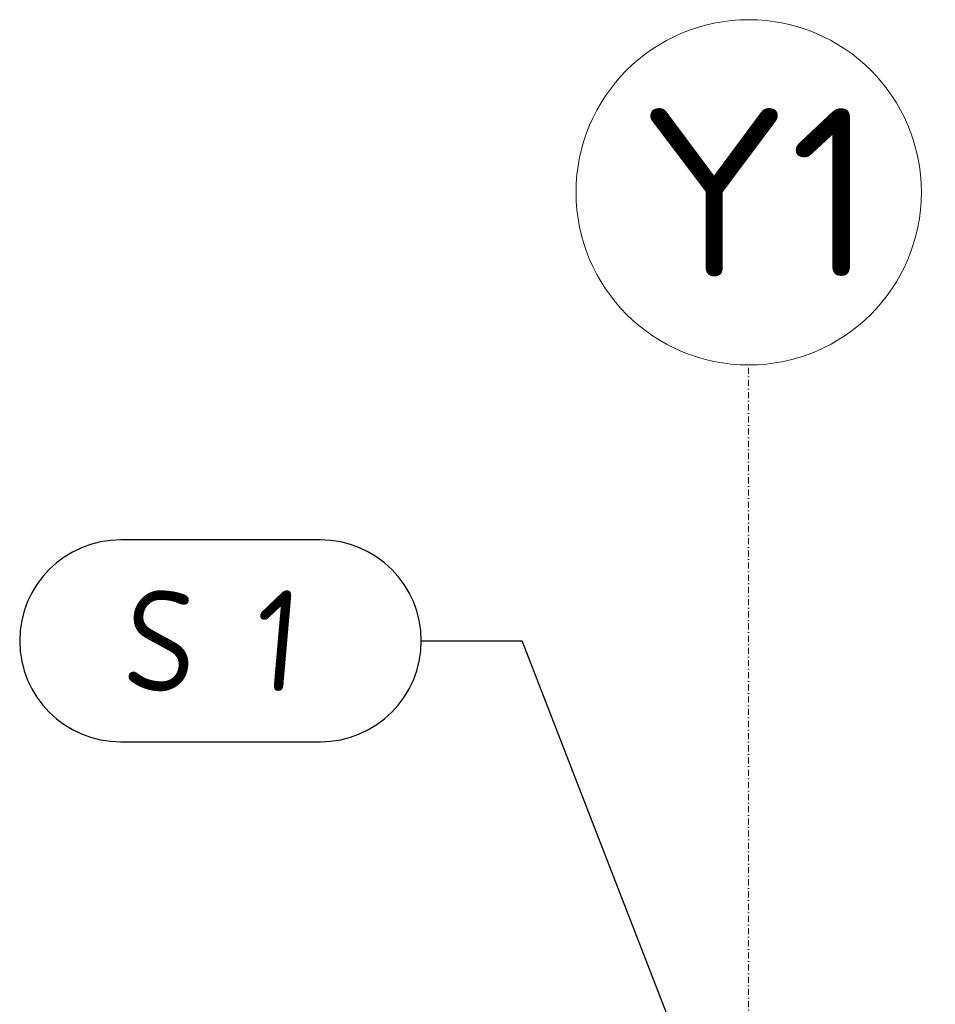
# Model space of a CAD drawing. Header units: millimetres. Extents: x 4047 to 23472, y 1613 to 16682.
# Tile 54 of 86: x 7103 to 8463, y 13841 to 15304. Entities that reach past the tile are written whole.
import ezdxf

# ---------------------------------------------------------------- set-up
doc = ezdxf.new("R2010")
doc.units = ezdxf.units.MM
doc.linetypes.add('Kropki i Kreski', pattern=[360, 180, -90, 0, -90])
doc.layers.add('Osie_Nr_pióra__101_Nr_pióra__7', color=3, linetype='Continuous', lineweight=18)
doc.layers.add('Rbcs_EX_Siatki', color=7, linetype='Continuous')
doc.layers.add('Rbcs_EX_Wymiary', color=7, linetype='Continuous')
doc.styles.add('RBCS_dim', font='isocpeur.ttf', dxfattribs={"width": 0.9, "oblique": 5})
doc.styles.add('RBCS_dim1', font='isocpeur.ttf', dxfattribs={"width": 0.9, "oblique": 5, "height": 3})
doc.styles.add('RBCS_opis1', font='isocpeur.ttf', dxfattribs={"oblique": 5, "height": 5})
doc.dimstyles.new('Copy of RBCS_STANDARD', dxfattribs={"dimtxt": 2.5, "dimasz": 2.5, "dimexe": 2, "dimexo": 5, "dimgap": 0.5, "dimtad": 1, "dimdec": 0, "dimtxsty": 'RBCS_dim', "dimblk": 'OBLIQUE', "dimcen": 2.5, "dimclrd": 3, "dimclre": 3, "dimclrt": 6, "dimadec": 0, "dimazin": 0, "dimtfac": 1, "dimtdec": 0, "dimtix": 1, "dimtmove": 0, "dimatfit": 3, "dimfxl": 2, "dimfxlon": 1, "dimarcsym": 0})

# ---------------------------------------------------------------- blocks, each defined once
blk = doc.blocks.new('_OBLIQUE')
at = {"color": 0, "linetype": 'ByBlock'}
blk.add_line((-0.5, -0.5), (0.5, 0.5), dxfattribs=at)
blk = doc.blocks.new('*D291')
at = {"layer": 'Defpoints', "color": 0, "lineweight": 25, "transparency": 16777216}
for p in [(8185.9, 14790.7), (9143.8, 13570.1), (9143.8, 12184.7)]:
    blk.add_point(p, dxfattribs=at)
at = {"layer": 'Rbcs_EX_Wymiary', "color": 3, "lineweight": -2, "transparency": 16777216}
for p, q in [((8185.9, 12284.7), (8185.9, 12084.7)), ((9143.8, 12284.7), (9143.8, 12084.7)), ((8185.9, 12184.7), (9143.8, 12184.7))]:
    blk.add_line(p, q, dxfattribs=at)
at = {"layer": 'Rbcs_EX_Wymiary', "color": 3, "lineweight": -2, "transparency": 16777216, "xscale": 125, "yscale": 125, "zscale": 125, "rotation": 180}
blk.add_blockref('_OBLIQUE', (8185.9, 12184.7), dxfattribs=at)
at = {"layer": 'Rbcs_EX_Wymiary', "color": 3, "lineweight": -2, "transparency": 16777216, "xscale": 125, "yscale": 125, "zscale": 125}
blk.add_blockref('_OBLIQUE', (9143.8, 12184.7), dxfattribs=at)
at = {"layer": 'Rbcs_EX_Wymiary', "color": 6, "transparency": 16777216, "insert": (8664.9, 12272.2), "char_height": 125, "attachment_point": 5, "style": 'RBCS_dim'}
blk.add_mtext('958', dxfattribs=at)

msp = doc.modelspace()

# ---------------------------------------------------------------- linework, layer by layer
at = {"layer": 'Osie_Nr_pióra__101_Nr_pióra__7', "linetype": 'Kropki i Kreski', "ltscale": 0.05}
msp.add_line((8185.8, 2125.7), (8185.8, 14790.7), dxfattribs=at)
at = {"layer": 'Osie_Nr_pióra__101_Nr_pióra__7', "linetype": 'Continuous'}
msp.add_line((8185.8, 14790.7), (8185.9, 14790.7), dxfattribs=at)
msp.add_line((8185.8, 14790.7), (8185.9, 14790.7), dxfattribs=at)
at = {"layer": 'Rbcs_EX_Siatki', "color": 3, "lineweight": 0}
msp.add_circle((8185.9, 15047.2), 256.5, dxfattribs=at)
at = {"layer": 'Rbcs_EX_Wymiary', "color": 3}
for p, q in [((7549.5, 14530.8), (7252.9, 14530.8)), ((7699.5, 14380.8), (7849.5, 14380.8)), ((7252.9, 14230.8), (7549.5, 14230.8))]:
    msp.add_line(p, q, dxfattribs=at)
msp.add_lwpolyline([(8140.7, 13629.7), (7849.5, 14380.8)], dxfattribs=at)
for centre, start, end in [((7252.9, 14380.8), 90, 270), ((7549.5, 14380.8), 270, 90)]:
    msp.add_arc(centre, 150, start, end, dxfattribs=at)

# ---------------------------------------------------------------- texts
at = {"layer": 'Rbcs_EX_Siatki', "color": 3, "style": 'RBCS_opis1'}
msp.add_text('Y1', height=250, dxfattribs=at).set_placement((8021.9, 14922.2))
at = {"layer": 'Rbcs_EX_Wymiary', "color": 6, "ltscale": 50, "insert": (7252.9, 14305.8), "char_height": 150, "attachment_point": 7, "style": 'RBCS_dim1'}
msp.add_mtext('S 1', dxfattribs=at)

# ---------------------------------------------------------------- dimensions: what is measured, and where the dimension line sits
at = {"layer": 'Rbcs_EX_Wymiary'}
dim = msp.add_linear_dim(base=(9143.8, 12184.7), p1=(8185.9, 14790.7), p2=(9143.8, 13570.1), dimstyle='Copy of RBCS_STANDARD', dxfattribs=at)
dim.commit()
dim.dimension.update_dxf_attribs({"geometry": '*D291', "text_midpoint": (8664.9, 12272.2)})

doc.saveas('drawing.dxf')
